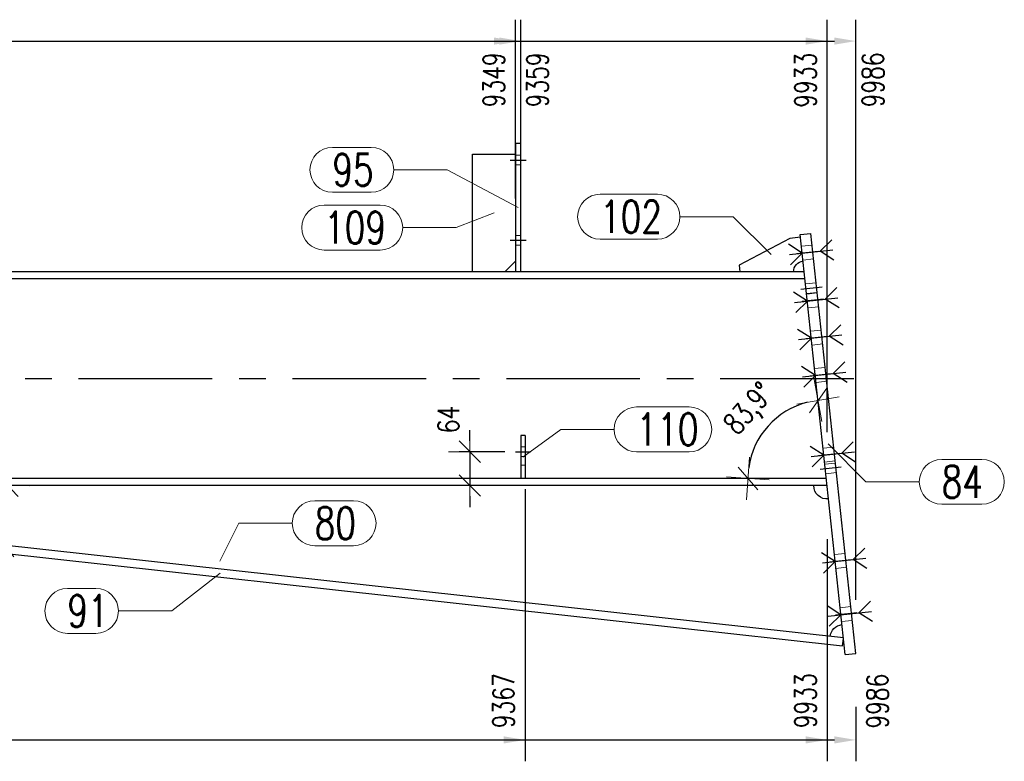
# Model space of a CAD drawing. Header units: millimetres. Extents: x 3526 to 4380, y 11541 to 12002.
# Tile 28 of 127: x 3792 to 3884, y 11625 to 11695. Entities that reach past the tile are written whole.
import ezdxf

# ---------------------------------------------------------------- set-up
doc = ezdxf.new("R2010")
doc.units = ezdxf.units.MM
doc.header["$LTSCALE"] = 10
doc.linetypes.add('HIDDEN', pattern=[0.375, 0.25, -0.125])
doc.linetypes.add('MITTE', pattern=[2, 1.25, -0.25, 0.25, -0.25])
doc.layers.get('Defpoints').update_dxf_attribs({"color": 1})
for name, color, linetype in [('PS_BOLT', 4, 'Continuous'), ('PS_MID', 5, 'MITTE'), ('PS_SHAPE', 3, 'Continuous')]:
    doc.layers.add(name, color=color, linetype=linetype)
for name, color, linetype, lineweight in [('PS_DIM', 4, 'Continuous', 13), ('PS_Hidden', 2, 'HIDDEN', 9), ('PS_Pos', 1, 'Continuous', 15), ('PS_SOLID', 7, 'Continuous', 30)]:
    doc.layers.add(name, color=color, linetype=linetype, lineweight=lineweight)
doc.styles.add('simplex', font='simplex.shx', dxfattribs={"width": 0.75})
doc.dimstyles.new('1_20_GŁ_DS1-LS20', dxfattribs={"dimtxt": 2, "dimasz": 2, "dimexe": 2, "dimexo": 5, "dimgap": 1, "dimtad": 1, "dimjust": 4, "dimdec": 0, "dimlfac": 20, "dimtxsty": 'simplex', "dimblk1": 'NONE', "dimsah": 1, "dimcen": 2, "dimclrd": 256, "dimclre": 256, "dimclrt": 4, "dimadec": 1, "dimazin": 0, "dimtfac": 1, "dimtdec": 0, "dimtmove": 2, "dimatfit": 3, "dimfxl": 1, "dimarcsym": 0})
doc.dimstyles.new('1_20_PRZ', dxfattribs={"dimtxt": 2, "dimasz": 1, "dimexe": 2, "dimexo": 5, "dimgap": 1, "dimtad": 1, "dimdec": 0, "dimlfac": 20, "dimtxsty": 'simplex', "dimblk": 'dimznak', "dimcen": 2, "dimse1": 1, "dimse2": 1, "dimclrd": 256, "dimclrt": 4, "dimadec": 1, "dimazin": 0, "dimtfac": 1, "dimtdec": 0, "dimtix": 1, "dimtmove": 2, "dimatfit": 3, "dimldrblk": 'dim-grot', "dimfxl": 1, "dimarcsym": 0})
doc.dimstyles.new('1_20_SC', dxfattribs={"dimtxt": 2, "dimasz": 1, "dimexe": 1, "dimexo": 1, "dimgap": 1, "dimtad": 1, "dimdec": 0, "dimlfac": 20, "dimtxsty": 'simplex', "dimblk": 'dimznak', "dimcen": 2, "dimclrd": 256, "dimclre": 256, "dimclrt": 4, "dimadec": 1, "dimazin": 0, "dimtfac": 1, "dimtdec": 0, "dimtix": 1, "dimtmove": 2, "dimatfit": 3, "dimldrblk": 'dim-grot', "dimfxl": 1, "dimarcsym": 0})

# ---------------------------------------------------------------- blocks, each defined once
blk = doc.blocks.new('dimznak')
at = {"color": 0}
for points in [[(0, 2), (0, -2)], [(-2, 0), (2, 0)]]:
    blk.add_lwpolyline(points, dxfattribs=at)
at = {"color": 2}
blk.add_lwpolyline([(1, 1), (-1, -1)], dxfattribs=at)
blk = doc.blocks.new('*D45')
at = {"layer": 'Defpoints', "color": 0, "transparency": 16777216}
for p in [(3865.355, 11674.707), (3863.683, 11657.975), (3709.959, 11651.902), (3867.789, 11651.902), (3869.547, 11635.43)]:
    blk.add_point(p, dxfattribs=at)
at = {"layer": 'PS_DIM', "lineweight": -2, "transparency": 16777216}
blk.add_arc((3867.789, 11651.902), 7.331, 103.91382, 172.17818, dxfattribs=at)
for p, rotation in [((3867.011, 11659.191), 10.0029117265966), ((3860.459, 11651.902), 266.0890910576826)]:
    blk.add_blockref('dimznak', p, dxfattribs=dict(at, rotation=rotation))
at = {"layer": 'PS_DIM', "color": 4, "transparency": 16777216, "insert": (3860.709, 11658.267), "char_height": 2, "attachment_point": 5, "rotation": 48.046, "style": 'simplex'}
blk.add_mtext('83,9°', dxfattribs=at)
blk = doc.blocks.new('dim-grot')
blk.add_hatch(color=256).paths.add_polyline_path([(0, 0), (-2, 0.5), (-2, -0.5)])
blk.add_lwpolyline([(0, 0), (-2, 0.5), (-2, -0.5), (0, 0)])
blk = doc.blocks.new('*D46')
at = {"layer": 'Defpoints', "color": 0, "transparency": 16777216}
for p in [(3709.959, 11651.227), (3867.861, 11651.227), (3752.903, 11649.849), (3791.088, 11647.505), (3869.382, 11636.984)]:
    blk.add_point(p, dxfattribs=at)
at = {"layer": 'PS_DIM', "lineweight": -2, "transparency": 16777216}
blk.add_arc((3740.434, 11651.227), 50.791, 354.8249, 358.87192, dxfattribs=at)
for p, rotation in [((3791.225, 11651.227), 89.43595851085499), ((3790.918, 11645.65), 264.2608571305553)]:
    blk.add_blockref('dimznak', p, dxfattribs=dict(at, rotation=rotation))
at = {"layer": 'PS_DIM', "color": 4, "transparency": 16777216, "insert": (3788.961, 11648.555), "char_height": 2, "attachment_point": 5, "rotation": 86.84841, "style": 'simplex'}
blk.add_mtext('6,3°', dxfattribs=at)
blk = doc.blocks.new('*D47')
at = {"layer": 'Defpoints', "color": 0, "transparency": 16777216}
for p in [(3838.709, 11654.402), (3834.439, 11651.227), (3838.709, 11651.227)]:
    blk.add_point(p, dxfattribs=at)
at = {"layer": 'PS_DIM', "lineweight": -2, "transparency": 16777216}
for p, q in [((3834.439, 11655.402), (3834.439, 11656.402)), ((3837.709, 11654.402), (3833.439, 11654.402)), ((3834.439, 11654.402), (3834.439, 11651.227)), ((3837.709, 11651.227), (3833.439, 11651.227)), ((3834.439, 11650.227), (3834.439, 11649.227))]:
    blk.add_line(p, q, dxfattribs=at)
for p, rotation in [((3834.439, 11654.402), 270), ((3834.439, 11651.227), 90)]:
    blk.add_blockref('dimznak', p, dxfattribs=dict(at, rotation=rotation))
at = {"layer": 'PS_DIM', "color": 4, "transparency": 16777216, "insert": (3832.439, 11657.407), "char_height": 2, "attachment_point": 5, "rotation": 90, "style": 'simplex'}
blk.add_mtext('64', dxfattribs=at)
blk = doc.blocks.new('*D101')
at = {"layer": 'Defpoints', "color": 0, "transparency": 16777216}
for p in [(3838.709, 11692.799), (3838.709, 11673.069), (3576.952, 11651.227)]:
    blk.add_point(p, dxfattribs=at)
at = {"layer": 'PS_DIM', "lineweight": -2, "transparency": 16777216}
for p, q in [((3576.952, 11656.227), (3576.952, 11694.799)), ((3838.709, 11678.069), (3838.709, 11694.799)), ((3576.952, 11692.799), (3836.709, 11692.799))]:
    blk.add_line(p, q, dxfattribs=at)
at = {"layer": 'PS_DIM', "transparency": 16777216}
blk.add_solid([(3836.709, 11693.132), (3836.709, 11692.465), (3838.709, 11692.799)], dxfattribs=at)
at = {"layer": 'PS_DIM', "color": 4, "transparency": 16777216, "insert": (3836.689, 11689.172), "char_height": 2, "attachment_point": 5, "rotation": 90, "style": 'simplex'}
blk.add_mtext('9349', dxfattribs=at)
blk = doc.blocks.new('_None')
blk = doc.blocks.new('*D102')
at = {"layer": 'Defpoints', "color": 0, "transparency": 16777216}
for p in [(3839.209, 11692.799), (3839.209, 11673.037), (3576.952, 11651.227)]:
    blk.add_point(p, dxfattribs=at)
at = {"layer": 'PS_DIM', "lineweight": -2, "transparency": 16777216}
for p, q in [((3576.952, 11656.227), (3576.952, 11694.799)), ((3839.209, 11678.037), (3839.209, 11694.799)), ((3576.952, 11692.799), (3837.209, 11692.799))]:
    blk.add_line(p, q, dxfattribs=at)
at = {"layer": 'PS_DIM', "transparency": 16777216}
blk.add_solid([(3837.209, 11693.132), (3837.209, 11692.465), (3839.209, 11692.799)], dxfattribs=at)
at = {"layer": 'PS_DIM', "color": 4, "transparency": 16777216, "insert": (3840.776, 11689.172), "char_height": 2, "attachment_point": 5, "rotation": 90, "style": 'simplex'}
blk.add_mtext('9359', dxfattribs=at)
blk = doc.blocks.new('*D103')
at = {"layer": 'Defpoints', "color": 0, "transparency": 16777216}
for p in [(3867.861, 11692.799), (3576.952, 11651.227), (3867.861, 11651.227)]:
    blk.add_point(p, dxfattribs=at)
at = {"layer": 'PS_DIM', "lineweight": -2, "transparency": 16777216}
for p, q in [((3576.952, 11656.227), (3576.952, 11694.799)), ((3867.861, 11656.227), (3867.861, 11694.799)), ((3576.952, 11692.799), (3865.861, 11692.799))]:
    blk.add_line(p, q, dxfattribs=at)
at = {"layer": 'PS_DIM', "transparency": 16777216}
blk.add_solid([(3865.861, 11693.132), (3865.861, 11692.465), (3867.861, 11692.799)], dxfattribs=at)
at = {"layer": 'PS_DIM', "color": 4, "transparency": 16777216, "insert": (3865.841, 11689.136), "char_height": 2, "attachment_point": 5, "rotation": 90, "style": 'simplex'}
blk.add_mtext('9933', dxfattribs=at)
blk = doc.blocks.new('*D104')
at = {"layer": 'Defpoints', "color": 0, "transparency": 16777216}
for p in [(3870.542, 11692.799), (3576.952, 11651.227), (3870.542, 11635.536)]:
    blk.add_point(p, dxfattribs=at)
at = {"layer": 'PS_DIM', "lineweight": -2, "transparency": 16777216}
for p, q in [((3576.952, 11656.227), (3576.952, 11694.799)), ((3870.542, 11640.536), (3870.542, 11694.799)), ((3576.952, 11692.799), (3868.542, 11692.799))]:
    blk.add_line(p, q, dxfattribs=at)
at = {"layer": 'PS_DIM', "transparency": 16777216}
blk.add_solid([(3868.542, 11693.132), (3868.542, 11692.465), (3870.542, 11692.799)], dxfattribs=at)
at = {"layer": 'PS_DIM', "color": 4, "transparency": 16777216, "insert": (3872.153, 11689.172), "char_height": 2, "attachment_point": 5, "rotation": 90, "style": 'simplex'}
blk.add_mtext('9986', dxfattribs=at)
blk = doc.blocks.new('*D111')
at = {"layer": 'Defpoints', "color": 0, "transparency": 16777216}
for p in [(3839.609, 11655.902), (3576.952, 11651.227), (3839.609, 11627.448)]:
    blk.add_point(p, dxfattribs=at)
at = {"layer": 'PS_DIM', "lineweight": -2, "transparency": 16777216}
for p, q in [((3839.609, 11650.902), (3839.609, 11625.448)), ((3576.952, 11646.227), (3576.952, 11625.448)), ((3576.952, 11627.448), (3837.609, 11627.448))]:
    blk.add_line(p, q, dxfattribs=at)
at = {"layer": 'PS_DIM', "transparency": 16777216}
blk.add_solid([(3837.609, 11627.781), (3837.609, 11627.114), (3839.609, 11627.448)], dxfattribs=at)
at = {"layer": 'PS_DIM', "color": 4, "transparency": 16777216, "insert": (3837.589, 11631.111), "char_height": 2, "attachment_point": 5, "rotation": 90, "style": 'simplex'}
blk.add_mtext('9367', dxfattribs=at)
blk = doc.blocks.new('*D112')
at = {"layer": 'Defpoints', "color": 0, "transparency": 16777216}
for p in [(3576.952, 11651.227), (3867.861, 11651.227), (3867.861, 11627.448)]:
    blk.add_point(p, dxfattribs=at)
at = {"layer": 'PS_DIM', "lineweight": -2, "transparency": 16777216}
for p, q in [((3576.952, 11646.227), (3576.952, 11625.448)), ((3867.861, 11646.227), (3867.861, 11625.448)), ((3576.952, 11627.448), (3865.861, 11627.448))]:
    blk.add_line(p, q, dxfattribs=at)
at = {"layer": 'PS_DIM', "transparency": 16777216}
blk.add_solid([(3865.861, 11627.781), (3865.861, 11627.114), (3867.861, 11627.448)], dxfattribs=at)
at = {"layer": 'PS_DIM', "color": 4, "transparency": 16777216, "insert": (3865.841, 11631.111), "char_height": 2, "attachment_point": 5, "rotation": 90, "style": 'simplex'}
blk.add_mtext('9933', dxfattribs=at)
blk = doc.blocks.new('*D113')
at = {"layer": 'Defpoints', "color": 0, "transparency": 16777216}
for p in [(3576.952, 11651.227), (3870.542, 11635.536), (3870.542, 11627.448)]:
    blk.add_point(p, dxfattribs=at)
at = {"layer": 'PS_DIM', "lineweight": -2, "transparency": 16777216}
for p, q in [((3576.952, 11646.227), (3576.952, 11625.448)), ((3870.542, 11630.536), (3870.542, 11625.448)), ((3576.952, 11627.448), (3868.542, 11627.448))]:
    blk.add_line(p, q, dxfattribs=at)
at = {"layer": 'PS_DIM', "transparency": 16777216}
blk.add_solid([(3868.542, 11627.781), (3868.542, 11627.114), (3870.542, 11627.448)], dxfattribs=at)
at = {"layer": 'PS_DIM', "color": 4, "transparency": 16777216, "insert": (3872.574, 11631.075), "char_height": 2, "attachment_point": 5, "rotation": 90, "style": 'simplex'}
blk.add_mtext('9986', dxfattribs=at)
blk = doc.blocks.new('*X349')
at = {"color": 30, "linetype": 'Continuous'}
for p, q in [((3866.019, 11668.492), (3864.724, 11669.32)), ((3867.684, 11668.67), (3868.776, 11669.752)), ((3864.825, 11668.365), (3868.877, 11668.797)), ((3864.927, 11667.41), (3866.019, 11668.492)), ((3868.979, 11667.843), (3867.684, 11668.67))]:
    blk.add_line(p, q, dxfattribs=at)
blk = doc.blocks.new('*X351')
at = {"color": 30, "linetype": 'Continuous'}
for p, q in [((3869.149, 11639.159), (3867.854, 11639.986)), ((3870.815, 11639.337), (3871.906, 11640.419)), ((3867.956, 11639.032), (3872.008, 11639.464)), ((3868.058, 11638.077), (3869.149, 11639.159)), ((3872.11, 11638.509), (3870.815, 11639.337))]:
    blk.add_line(p, q, dxfattribs=at)
blk = doc.blocks.new('*X352')
at = {"color": 30, "linetype": 'Continuous'}
for p, q in [((3866.39, 11665.012), (3865.095, 11665.839)), ((3868.056, 11665.19), (3869.147, 11666.272)), ((3865.197, 11664.885), (3869.249, 11665.317)), ((3865.299, 11663.93), (3866.39, 11665.012)), ((3869.351, 11664.363), (3868.056, 11665.19))]:
    blk.add_line(p, q, dxfattribs=at)
blk = doc.blocks.new('*X353')
at = {"color": 30, "linetype": 'Continuous'}
for p, q in [((3868.427, 11661.71), (3869.518, 11662.792)), ((3866.762, 11661.532), (3865.466, 11662.359)), ((3865.568, 11661.404), (3869.62, 11661.837)), ((3865.67, 11660.45), (3866.762, 11661.532)), ((3869.722, 11660.882), (3868.427, 11661.71))]:
    blk.add_line(p, q, dxfattribs=at)
blk = doc.blocks.new('*X354')
at = {"color": 30, "linetype": 'Continuous'}
for p, q in [((3867.207, 11673.145), (3868.298, 11674.227)), ((3865.541, 11672.967), (3864.246, 11673.794)), ((3864.348, 11672.84), (3868.4, 11673.272)), ((3864.45, 11671.885), (3865.541, 11672.967)), ((3868.502, 11672.317), (3867.207, 11673.145))]:
    blk.add_line(p, q, dxfattribs=at)
blk = doc.blocks.new('*X355')
at = {"color": 30, "linetype": 'Continuous'}
for p, q in [((3866.39, 11665.012), (3865.095, 11665.839)), ((3868.056, 11665.19), (3869.147, 11666.272)), ((3865.197, 11664.885), (3869.249, 11665.317)), ((3865.299, 11663.93), (3866.39, 11665.012)), ((3869.351, 11664.363), (3868.056, 11665.19))]:
    blk.add_line(p, q, dxfattribs=at)
blk = doc.blocks.new('*X356')
at = {"color": 30, "linetype": 'Continuous'}
for p, q in [((3869.149, 11639.159), (3867.854, 11639.986)), ((3870.815, 11639.337), (3871.906, 11640.419)), ((3867.956, 11639.032), (3872.008, 11639.464)), ((3868.058, 11638.077), (3869.149, 11639.159)), ((3872.11, 11638.509), (3870.815, 11639.337))]:
    blk.add_line(p, q, dxfattribs=at)
blk = doc.blocks.new('*X358')
at = {"color": 30, "linetype": 'Continuous'}
for p, q in [((3868.427, 11661.71), (3869.518, 11662.792)), ((3866.762, 11661.532), (3865.466, 11662.359)), ((3865.568, 11661.404), (3869.62, 11661.837)), ((3865.67, 11660.45), (3866.762, 11661.532)), ((3869.722, 11660.882), (3868.427, 11661.71))]:
    blk.add_line(p, q, dxfattribs=at)
blk = doc.blocks.new('*X359')
at = {"color": 30, "linetype": 'Continuous'}
for p, q in [((3866.019, 11668.492), (3864.724, 11669.32)), ((3867.684, 11668.67), (3868.776, 11669.752)), ((3864.825, 11668.365), (3868.877, 11668.797)), ((3864.927, 11667.41), (3866.019, 11668.492)), ((3868.979, 11667.843), (3867.684, 11668.67))]:
    blk.add_line(p, q, dxfattribs=at)
blk = doc.blocks.new('*X360')
at = {"color": 30, "linetype": 'Continuous'}
for p, q in [((3870.284, 11644.308), (3871.376, 11645.39)), ((3868.619, 11644.131), (3867.324, 11644.958)), ((3867.425, 11644.003), (3871.477, 11644.436)), ((3867.527, 11643.049), (3868.619, 11644.131)), ((3871.579, 11643.481), (3870.284, 11644.308))]:
    blk.add_line(p, q, dxfattribs=at)
blk = doc.blocks.new('*X361')
at = {"color": 30, "linetype": 'Continuous'}
for p, q in [((3867.557, 11654.074), (3866.262, 11654.901)), ((3869.223, 11654.252), (3870.314, 11655.334)), ((3866.364, 11653.947), (3870.416, 11654.379)), ((3866.466, 11652.992), (3867.557, 11654.074)), ((3870.518, 11653.425), (3869.223, 11654.252))]:
    blk.add_line(p, q, dxfattribs=at)
blk = doc.blocks.new('*X362')
at = {"color": 30, "linetype": 'Continuous'}
for p, q in [((3870.284, 11644.308), (3871.376, 11645.39)), ((3868.619, 11644.131), (3867.324, 11644.958)), ((3867.425, 11644.003), (3871.477, 11644.436)), ((3867.527, 11643.049), (3868.619, 11644.131)), ((3871.579, 11643.481), (3870.284, 11644.308))]:
    blk.add_line(p, q, dxfattribs=at)
blk = doc.blocks.new('*X364')
at = {"color": 30, "linetype": 'Continuous'}
for p, q in [((3867.207, 11673.145), (3868.298, 11674.227)), ((3865.541, 11672.967), (3864.246, 11673.794)), ((3864.348, 11672.84), (3868.4, 11673.272)), ((3864.45, 11671.885), (3865.541, 11672.967)), ((3868.502, 11672.317), (3867.207, 11673.145))]:
    blk.add_line(p, q, dxfattribs=at)
blk = doc.blocks.new('*X365')
at = {"color": 30, "linetype": 'Continuous'}
for p, q in [((3867.557, 11654.074), (3866.262, 11654.901)), ((3869.223, 11654.252), (3870.314, 11655.334)), ((3866.364, 11653.947), (3870.416, 11654.379)), ((3866.466, 11652.992), (3867.557, 11654.074)), ((3870.518, 11653.425), (3869.223, 11654.252))]:
    blk.add_line(p, q, dxfattribs=at)
blk = doc.blocks.new('*X366')
at = {"layer": 'PS_Hidden', "color": 2, "linetype": 'HIDDEN'}
for p, q in [((3839.209, 11682.127), (3838.709, 11682.127)), ((3839.209, 11681.227), (3838.709, 11681.227)), ((3839.209, 11674.627), (3838.709, 11674.627)), ((3839.209, 11673.727), (3838.709, 11673.727)), ((3865.472, 11673.613), (3866.466, 11673.719)), ((3865.61, 11672.321), (3866.604, 11672.427)), ((3865.849, 11670.083), (3866.843, 11670.189)), ((3865.944, 11669.188), (3866.939, 11669.294)), ((3865.95, 11669.139), (3866.944, 11669.245)), ((3866.088, 11667.846), (3867.082, 11667.952)), ((3866.321, 11665.658), (3867.315, 11665.765)), ((3866.459, 11664.366), (3867.453, 11664.472)), ((3866.693, 11662.178), (3867.687, 11662.284)), ((3866.831, 11660.885), (3867.825, 11660.992)), ((3839.609, 11654.852), (3839.209, 11654.852)), ((3867.488, 11654.72), (3868.483, 11654.827)), ((3839.609, 11653.952), (3839.209, 11653.952)), ((3839.609, 11653.152), (3839.209, 11653.152)), ((3867.626, 11653.428), (3868.621, 11653.534)), ((3867.648, 11653.229), (3868.642, 11653.335)), ((3867.743, 11652.334), (3868.738, 11652.44)), ((3868.55, 11644.777), (3869.544, 11644.883)), ((3868.688, 11643.484), (3869.682, 11643.59)), ((3869.08, 11639.805), (3870.075, 11639.911)), ((3869.218, 11638.513), (3870.213, 11638.619)), ((3869.394, 11636.982), (3869.382, 11636.984)), ((3869.388, 11636.925), (3869.394, 11636.982))]:
    blk.add_line(p, q, dxfattribs=at)
at = {"layer": 'PS_MID', "color": 5, "linetype": 'MITTE'}
for p, q in [((3838.209, 11681.677), (3839.709, 11681.677)), ((3838.209, 11681.677), (3839.709, 11681.677)), ((3838.209, 11681.677), (3839.709, 11681.677)), ((3838.209, 11681.677), (3839.709, 11681.677)), ((3838.209, 11674.177), (3839.709, 11674.177)), ((3838.209, 11674.177), (3839.709, 11674.177)), ((3838.209, 11674.177), (3839.709, 11674.177)), ((3838.209, 11674.177), (3839.709, 11674.177)), ((3867.033, 11673.126), (3865.044, 11672.914)), ((3867.033, 11673.126), (3865.044, 11672.914)), ((3867.388, 11669.795), (3865.399, 11669.583)), ((3867.388, 11669.795), (3865.399, 11669.583)), ((3867.51, 11668.651), (3865.521, 11668.439)), ((3867.51, 11668.651), (3865.521, 11668.439)), ((3867.882, 11665.171), (3865.893, 11664.959)), ((3867.882, 11665.171), (3865.893, 11664.959)), ((3870.361, 11661.227), (3709.959, 11661.227)), ((3868.253, 11661.691), (3866.264, 11661.479)), ((3868.253, 11661.691), (3866.264, 11661.479)), ((3838.709, 11654.402), (3840.109, 11654.402)), ((3838.709, 11654.402), (3840.109, 11654.402)), ((3869.049, 11654.233), (3867.06, 11654.021)), ((3869.049, 11654.233), (3867.06, 11654.021)), ((3869.187, 11652.941), (3867.198, 11652.728)), ((3869.187, 11652.941), (3867.198, 11652.728)), ((3870.11, 11644.29), (3868.122, 11644.078)), ((3870.11, 11644.29), (3868.122, 11644.078)), ((3870.641, 11639.318), (3868.652, 11639.106)), ((3870.641, 11639.318), (3868.652, 11639.106))]:
    blk.add_line(p, q, dxfattribs=at)
at = {"layer": 'PS_SOLID', "color": 7, "linetype": 'Continuous'}
for p, q in [((3838.709, 11683.227), (3838.709, 11671.227)), ((3839.209, 11683.227), (3838.709, 11683.227)), ((3839.209, 11671.227), (3839.209, 11683.227)), ((3834.709, 11671.227), (3834.709, 11682.227)), ((3834.709, 11682.227), (3838.709, 11682.227)), ((3865.355, 11674.707), (3866.35, 11674.813)), ((3870.542, 11635.536), (3866.35, 11674.813)), ((3864.388, 11674.352), (3859.628, 11671.833)), ((3865.382, 11674.458), (3864.388, 11674.352)), ((3869.547, 11635.43), (3865.355, 11674.707)), ((3837.709, 11671.227), (3838.709, 11672.227)), ((3865.727, 11671.227), (3709.959, 11671.227)), ((3859.628, 11671.833), (3859.693, 11671.227)), ((3865.799, 11670.552), (3709.959, 11670.552)), ((3839.609, 11655.902), (3839.209, 11655.902)), ((3839.209, 11655.902), (3839.209, 11651.902)), ((3839.609, 11655.902), (3839.609, 11651.902)), ((3867.789, 11651.902), (3709.959, 11651.902)), ((3867.861, 11651.227), (3709.959, 11651.227)), ((3752.82, 11649.104), (3869.312, 11636.237)), ((3869.382, 11636.984), (3752.903, 11649.849)), ((3869.312, 11636.237), (3869.388, 11636.925)), ((3869.547, 11635.43), (3870.542, 11635.536))]:
    blk.add_line(p, q, dxfattribs=at)
at = {"layer": 'PS_SOLID', "extrusion": (0, 0, -1)}
for centre, radius, start, end in [((-3865.727, 11671.227), 1, 0, 83.908), ((-3867.861, 11651.227), 1.25, 263.908, 0), ((-3869.382, 11636.984), 1.25, 6.30318, 83.908)]:
    blk.add_arc(centre, radius, start, end, dxfattribs=at)
blk = doc.blocks.new('*X380')
at = {"color": 1}
for p, q in [((3820.823, 11677.456), (3826.073, 11677.456)), ((3836.709, 11676.727), (3833.173, 11675.356)), ((3828.173, 11675.356), (3833.173, 11675.356)), ((3820.823, 11673.256), (3826.073, 11673.256))]:
    blk.add_line(p, q, dxfattribs=at)
for centre, start, end in [((3820.823, 11675.356), 90, 270), ((3826.073, 11675.356), 270, 90)]:
    blk.add_arc(centre, 2.1, start, end, dxfattribs=at)
at = {"color": 2, "style": 'simplex', "width": 0.75}
blk.add_text('109', height=3, dxfattribs=at).set_placement((3820.823, 11673.856))
blk = doc.blocks.new('*X381')
at = {"color": 1}
for p, q in [((3821.59, 11682.862), (3825.233, 11682.862)), ((3827.333, 11680.762), (3832.333, 11680.762)), ((3838.959, 11677.227), (3832.333, 11680.762)), ((3821.59, 11678.662), (3825.233, 11678.662))]:
    blk.add_line(p, q, dxfattribs=at)
for centre, start, end in [((3821.59, 11680.762), 90, 270), ((3825.233, 11680.762), 270, 90)]:
    blk.add_arc(centre, 2.1, start, end, dxfattribs=at)
at = {"color": 2, "style": 'simplex', "width": 0.75}
blk.add_text('95', height=3, dxfattribs=at).set_placement((3821.59, 11679.262))
blk = doc.blocks.new('*X382')
at = {"color": 1}
for p, q in [((3850.044, 11658.588), (3854.973, 11658.588)), ((3839.409, 11653.902), (3842.944, 11656.488)), ((3842.944, 11656.488), (3847.944, 11656.488)), ((3850.044, 11654.388), (3854.973, 11654.388))]:
    blk.add_line(p, q, dxfattribs=at)
for centre, start, end in [((3850.044, 11656.488), 90, 270), ((3854.973, 11656.488), 270, 90)]:
    blk.add_arc(centre, 2.1, start, end, dxfattribs=at)
at = {"color": 2, "style": 'simplex', "width": 0.75}
blk.add_text('110', height=3, dxfattribs=at).set_placement((3850.044, 11654.988))
blk = doc.blocks.new('*X383')
at = {"color": 1}
for p, q in [((3850.044, 11658.588), (3854.973, 11658.588)), ((3839.409, 11653.902), (3842.944, 11656.488)), ((3842.944, 11656.488), (3847.944, 11656.488)), ((3850.044, 11654.388), (3854.973, 11654.388))]:
    blk.add_line(p, q, dxfattribs=at)
for centre, start, end in [((3850.044, 11656.488), 90, 270), ((3854.973, 11656.488), 270, 90)]:
    blk.add_arc(centre, 2.1, start, end, dxfattribs=at)
at = {"color": 2, "style": 'simplex', "width": 0.75}
blk.add_text('110', height=3, dxfattribs=at).set_placement((3850.044, 11654.988))
blk = doc.blocks.new('*X384')
at = {"color": 1}
for p, q in [((3846.632, 11678.478), (3851.989, 11678.478)), ((3854.089, 11676.378), (3859.089, 11676.378)), ((3862.624, 11672.843), (3859.089, 11676.378)), ((3846.632, 11674.278), (3851.989, 11674.278))]:
    blk.add_line(p, q, dxfattribs=at)
for centre, start, end in [((3846.632, 11676.378), 90, 270), ((3851.989, 11676.378), 270, 90)]:
    blk.add_arc(centre, 2.1, start, end, dxfattribs=at)
at = {"color": 2, "style": 'simplex', "width": 0.75}
blk.add_text('102', height=3, dxfattribs=at).set_placement((3846.632, 11674.878))
blk = doc.blocks.new('*X385')
at = {"color": 1}
for p, q in [((3867.949, 11655.122), (3871.484, 11651.586)), ((3878.584, 11653.686), (3882.334, 11653.686)), ((3871.484, 11651.586), (3876.484, 11651.586)), ((3878.584, 11649.486), (3882.334, 11649.486))]:
    blk.add_line(p, q, dxfattribs=at)
for centre, start, end in [((3878.584, 11651.586), 90, 270), ((3882.334, 11651.586), 270, 90)]:
    blk.add_arc(centre, 2.1, start, end, dxfattribs=at)
at = {"color": 2, "style": 'simplex', "width": 0.75}
blk.add_text('84', height=3, dxfattribs=at).set_placement((3878.584, 11650.086))
blk = doc.blocks.new('*X389')
at = {"color": 1}
for p, q in [((3819.935, 11649.809), (3823.578, 11649.809)), ((3811.055, 11644.174), (3812.835, 11647.709)), ((3812.835, 11647.709), (3817.835, 11647.709)), ((3819.935, 11645.609), (3823.578, 11645.609))]:
    blk.add_line(p, q, dxfattribs=at)
for centre, start, end in [((3819.935, 11647.709), 90, 270), ((3823.578, 11647.709), 270, 90)]:
    blk.add_arc(centre, 2.1, start, end, dxfattribs=at)
at = {"color": 2, "style": 'simplex', "width": 0.75}
blk.add_text('80', height=3, dxfattribs=at).set_placement((3819.935, 11646.209))
blk = doc.blocks.new('*X390')
at = {"color": 1}
for p, q in [((3811.107, 11643.043), (3806.583, 11639.508)), ((3796.804, 11641.608), (3799.483, 11641.608)), ((3801.583, 11639.508), (3806.583, 11639.508)), ((3796.804, 11637.408), (3799.483, 11637.408))]:
    blk.add_line(p, q, dxfattribs=at)
for centre, start, end in [((3796.804, 11639.508), 90, 270), ((3799.483, 11639.508), 270, 90)]:
    blk.add_arc(centre, 2.1, start, end, dxfattribs=at)
at = {"color": 2, "style": 'simplex', "width": 0.75}
blk.add_text('91', height=3, dxfattribs=at).set_placement((3796.804, 11638.008))

msp = doc.modelspace()

# ---------------------------------------------------------------- block references
at = {"layer": 'PS_BOLT', "color": 30}
for name in ['*X354', '*X364', '*X349', '*X359', '*X352', '*X355', '*X353', '*X358', '*X361', '*X365', '*X360', '*X362', '*X351', '*X356']:
    msp.add_blockref(name, (0, 0), dxfattribs=at)
at = {"layer": 'PS_Pos'}
for name in ['*X381', '*X384', '*X380', '*X382', '*X383', '*X385', '*X389', '*X390']:
    msp.add_blockref(name, (0, 0), dxfattribs=at)
at = {"layer": 'PS_SHAPE'}
msp.add_blockref('*X366', (0, 0), dxfattribs=at)

# ---------------------------------------------------------------- dimensions: what is measured, and where the dimension line sits
at = {"layer": 'PS_DIM'}
for base, p2, text, picture, middle in [((3838.709, 11692.799), (3838.709, 11673.069), '9349', '*D101', (3836.689, 11689.172)), ((3839.209, 11692.799), (3839.209, 11673.037), '9359', '*D102', (3840.776, 11689.172)), ((3867.861, 11692.799), (3867.861, 11651.227), '9933', '*D103', (3865.841, 11689.136)), ((3870.542, 11692.799), (3870.542, 11635.536), '9986', '*D104', (3872.153, 11689.172)), ((3839.609, 11627.448), (3839.609, 11655.902), '9367', '*D111', (3837.589, 11631.111)), ((3867.861, 11627.448), (3867.861, 11651.227), '9933', '*D112', (3865.841, 11631.111)), ((3870.542, 11627.448), (3870.542, 11635.536), '9986', '*D113', (3872.574, 11631.075))]:
    dim = msp.add_linear_dim(base=base, p1=(3576.952, 11651.227), p2=p2, text=text, dimstyle='1_20_GŁ_DS1-LS20', dxfattribs=at)
    dim.commit()
    dim.dimension.update_dxf_attribs({"geometry": picture, "text_midpoint": middle, "dimtype": 128, "text_rotation": 90})
for base, line1, line2, picture, middle in [((3863.683, 11657.975), ((3867.789, 11651.902), (3709.959, 11651.902)), ((3869.547, 11635.43), (3865.355, 11674.707)), '*D45', (3860.709, 11658.267)), ((3791.088, 11647.505), ((3867.861, 11651.227), (3709.959, 11651.227)), ((3869.382, 11636.984), (3752.903, 11649.849)), '*D46', (3788.961, 11648.555))]:
    dim = msp.add_angular_dim_2l(base=base, line1=line1, line2=line2, dimstyle='1_20_PRZ', dxfattribs=at)
    dim.commit()
    dim.dimension.update_dxf_attribs({"geometry": picture, "text_midpoint": middle})
dim = msp.add_linear_dim(base=(3834.439415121, 11651.22675529), p1=(3838.708511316, 11654.401755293), p2=(3838.708511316, 11651.22675529), angle=90, dimstyle='1_20_SC', dxfattribs=at)
dim.commit()
dim.dimension.update_dxf_attribs({"geometry": '*D47', "text_midpoint": (3832.439415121, 11657.406984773), "dimtype": 128})

doc.saveas('drawing.dxf')
